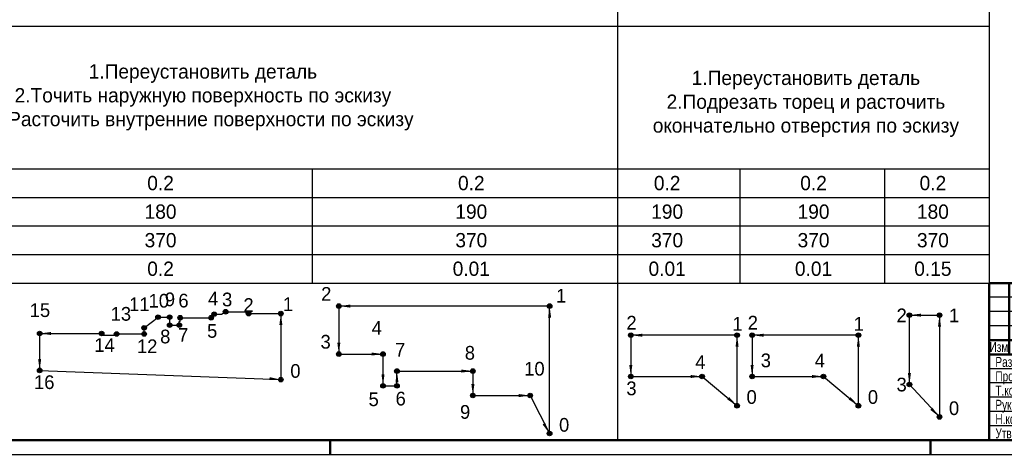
# Model space of a CAD drawing. Header units: millimetres. Extents: x 0 to 4205, y 0 to 1485.
# Tile 4 of 28: x 780 to 1641, y 0 to 381. Entities that reach past the tile are written whole.
import ezdxf
from ezdxf.enums import TextEntityAlignment as Align

# ---------------------------------------------------------------- set-up
doc = ezdxf.new("R2010")
doc.units = ezdxf.units.MM
doc.header["$LTSCALE"] = 2.5
for name, color, linetype, lineweight in [('AM_5', 3, 'Continuous', 25), ('AM_6', 2, 'Continuous', 35), ('AM_8', 1, 'Continuous', 25), ('AM_BOR', 7, 'Continuous', 50)]:
    doc.layers.add(name, color=color, linetype=linetype, lineweight=lineweight)
doc.styles.add('ACISOTS', font='aaa.shx')
doc.styles.get("Standard").update_dxf_attribs({"font": 'aaa.shx'})

# ---------------------------------------------------------------- blocks, each defined once
blk = doc.blocks.new('SHTAMP СТУДЕНТС')
at = {"color": 7, "lineweight": 50}
for q in [(0, 55), (-185, 0)]:
    blk.add_line((-185, 55), q, dxfattribs=at)
at = {"layer": 'AM_BOR', "color": 7, "lineweight": 50}
for p, q in [((-178, 30), (-178, 55)), ((-168, 0), (-168, 55)), ((-145, 0), (-145, 55)), ((-130, 0), (-130, 55)), ((-120, 0), (-120, 55)), ((-120, 40), (0, 40)), ((-50, 0), (-50, 40)), ((-35, 20), (-35, 40)), ((-18, 20), (-18, 40)), ((-185, 35), (-120, 35)), ((-50, 35), (0, 35)), ((-185, 30), (-120, 30)), ((-50, 20), (0, 20)), ((-30, 15), (-30, 20)), ((-120, 15), (0, 15))]:
    blk.add_line(p, q, dxfattribs=at)
at = {"layer": 'AM_BOR', "color": 6, "lineweight": 25}
for p, q in [((-120, 50), (-185, 50)), ((-120, 45), (-185, 45)), ((-120, 40), (-185, 40)), ((-45, 20), (-45, 35)), ((-40, 20), (-40, 35)), ((-120, 25), (-185, 25)), ((-120, 20), (-185, 20)), ((-120, 15), (-185, 15)), ((-120, 10), (-185, 10)), ((-120, 5), (-185, 5))]:
    blk.add_line(p, q, dxfattribs=at)
at = {"layer": 'AM_BOR', "color": 5, "lineweight": 35}
for s, p in [(' Лит.', (-42.5, 37.5)), ('Масса', (-26.5, 37.5))]:
    blk.add_text(s, height=3.5, dxfattribs=at).set_placement(p, align=Align.MIDDLE_CENTER)
at = {"layer": 'AM_BOR', "color": 5, "lineweight": 35, "width": 0.75}
for s, p in [('Масштаб', (-9, 37.5)), ('Изм', (-181.63, 32.59)), ('Лист', (-173, 32.5)), ('№ докум.', (-156.5, 32.5)), ('Подпись', (-137.5, 32.5)), ('Дата', (-125, 32.5))]:
    blk.add_text(s, height=3.5, dxfattribs=at).set_placement(p, align=Align.MIDDLE_CENTER)
for s, p in [('Разраб.', (-182.85, 25.6)), ('Пров.', (-182.85, 20.6)), ('Т.контр.', (-182.85, 15.6)), ('Лист', (-48.51, 15.78)), ('Листов', (-28.39, 15.68)), ('Рук. гр.', (-182.85, 10.6)), ('Н.контр.', (-182.85, 5.6)), ('Утв.', (-182.85, 0.6))]:
    blk.add_text(s, height=3.5, dxfattribs=at).set_placement(p)
at = {"layer": 'AM_BOR', "color": 7, "lineweight": 70, "ltscale": 0.75, "width": 0.75}
for tag, height, p in [('NUMB', 10, (-60, 47.5)), ('NAME1', 7, (-85, 35.75)), ('NAME2', 7, (-85, 27.45)), ('NAME3', 7, (-85, 19.15))]:
    blk.add_attdef(tag, text='', height=height, dxfattribs=at).set_placement(p, align=Align.MIDDLE_CENTER)
at = {"layer": 'AM_BOR', "color": 1, "lineweight": 35, "ltscale": 0.75, "width": 0.8}
for tag, p in [('RAZRAB', (-166.08, 25.67)), ('PROVER', (-166.08, 20.78))]:
    blk.add_attdef(tag, p, '', height=3.5, dxfattribs=at)
at = {"layer": 'AM_BOR', "color": 2, "width": 0.55}
blk.add_attdef('GEN-TITLE-DAT{2.7}', text='', height=3.5, dxfattribs=at).set_placement((-125, 27.5), align=Align.MIDDLE_CENTER)
at = {"layer": 'AM_BOR', "color": 7, "width": 0.75, "flags": 12}
blk.add_attdef('GEN-TITLE-SCA{40.5}', text='', height=5, dxfattribs=at).set_placement((-8.99, 24.38), align=Align.CENTER)
at = {"layer": 'AM_BOR', "color": 7, "lineweight": 35, "ltscale": 0.75, "width": 0.8}
blk.add_attdef('MASS', text='', height=5, dxfattribs=at).set_placement((-26.45, 24.38), align=Align.CENTER)
at = {"layer": 'AM_BOR', "color": 1, "lineweight": 35, "ltscale": 0.75, "width": 0.75}
for tag, p in [('LIST', (-35.97, 15.87)), ('LISTOV', (-8.91, 15.73))]:
    blk.add_attdef(tag, text='', height=3.5, dxfattribs=at).set_placement(p, align=Align.CENTER)
at = {"layer": 'AM_BOR', "color": 7, "lineweight": 50, "ltscale": 0.75, "width": 0.75}
for tag, p in [('MATER1', (-98.43, 8.52)), ('MATER2', (-98.43, 1.52))]:
    blk.add_attdef(tag, p, '', height=5, dxfattribs=at)
blk.add_attdef('MATER', text='', height=5, dxfattribs=at).set_placement((-101.07, 5.22), align=Align.RIGHT)
at = {"layer": 'AM_BOR', "color": 2, "width": 0.65}
blk.add_attdef('GEN-TITLE-DWG{40.5}', (-184, -4), '', height=3, dxfattribs=at)
blk = doc.blocks.new('A1')
at = {"color": 7, "lineweight": 50}
blk.add_lwpolyline([(20, 5), (836, 5), (836, 589), (20, 589)], dxfattribs=at)
at = {"layer": 'AM_BOR', "color": 7}
blk.add_line((589, 5), (20, 5), dxfattribs=at)
at = {"layer": 'AM_BOR', "color": 6}
for p, q in [((420.5, 0), (420.5, 5)), ((630.5, 0), (630.5, 5))]:
    blk.add_line(p, q, dxfattribs=at)
at = {"layer": 'AM_BOR', "color": 6, "lineweight": 25}
blk.add_lwpolyline([(0, 0), (841, 0), (841, 594), (0, 594)], close=True, dxfattribs=at)
at = {"layer": 'AM_BOR', "color": 7, "lineweight": 70, "ltscale": 0.75, "width": 0.75}
blk.add_attdef('NUMB', text='', height=7, rotation=180, dxfattribs=at).set_placement((55, 582), align=Align.MIDDLE_CENTER)
blk = doc.blocks.new('Стрела')
at = {"layer": 'AM_5'}
blk.add_trace([(1.32, -10), (-1.32, -10), (0, 0)], dxfattribs=at)

msp = doc.modelspace()

# ---------------------------------------------------------------- hatches: boundary and pattern name
at = {"layer": 'AM_8'}
for points in [[(1056.8338, 129.7789, 1), (1060.8338, 129.7789, 1)], [(1241.106, 129.7789, 1), (1245.106, 129.7789, 1)], [(898.7809, 120.0991, 1), (902.7809, 120.0991, 1)], [(908.9188, 120.0991, 1), (912.9188, 120.0991, 1)], [(918.1238, 119.5861, 1), (922.1238, 119.5861, 1)], [(945.2427, 119.5861, 1), (949.2427, 119.5861, 1)], [(947.8896, 122.7406, 1), (951.8896, 122.7406, 1)], [(957.8308, 124.8187, 1), (961.8308, 124.8187, 1)], [(977.9473, 123.223, 1), (981.9473, 123.223, 1)], [(1006.1583, 123.223, 1), (1010.1583, 123.223, 1)], [(1555.7046, 121.843, 1), (1559.7046, 121.843, 1)], [(1581.9971, 121.843, 1), (1585.9971, 121.843, 1)], [(886.667, 110.781, 1), (890.667, 110.781, 1)], [(908.9188, 113.0569, 1), (912.9188, 113.0569, 1)], [(917.3506, 113.0569, 1), (921.3506, 113.0569, 1)], [(795.263, 105.7885, 1), (799.263, 105.7885, 1)], [(849.3924, 105.7885, 1), (853.3924, 105.7885, 1)], [(862.5075, 105.3698, 1), (866.5075, 105.3698, 1)], [(886.667, 105.3698, 1), (890.667, 105.3698, 1)], [(1312.1102, 104.2993, 1), (1316.1102, 104.2993, 1)], [(1405.0286, 104.2993, 1), (1409.0286, 104.2993, 1)], [(1418.1705, 104.2993, 1), (1422.1705, 104.2993, 1)], [(1511.0889, 104.2993, 1), (1515.0889, 104.2993, 1)], [(1056.8338, 87.7919, 1), (1060.8338, 87.7919, 1)], [(1095.4496, 87.7919, 1), (1099.4496, 87.7919, 1)], [(795.263, 73.4771, 1), (799.263, 73.4771, 1)], [(1107.6441, 72.8933, 1), (1111.6441, 72.8933, 1)], [(1174.0363, 72.8933, 1), (1178.0363, 72.8933, 1)], [(1312.1102, 68.1474, 1), (1316.1102, 68.1474, 1)], [(1374.4268, 68.1474, 1), (1378.4268, 68.1474, 1)], [(1418.1705, 68.1474, 1), (1422.1705, 68.1474, 1)], [(1480.487, 68.1474, 1), (1484.487, 68.1474, 1)], [(1006.1583, 65.4076, 1), (1010.1583, 65.4076, 1)], [(1095.4496, 60.0263, 1), (1099.4496, 60.0263, 1)], [(1107.6441, 60.0263, 1), (1111.6441, 60.0263, 1)], [(1555.7046, 61.1391, 1), (1559.7046, 61.1391, 1)], [(1174.0363, 51.4608, 1), (1178.0363, 51.4608, 1)], [(1224.1623, 51.4608, 1), (1228.1623, 51.4608, 1)], [(1405.0286, 42.563, 1), (1409.0286, 42.563, 1)], [(1511.0889, 42.563, 1), (1515.0889, 42.563, 1)], [(1581.9971, 32.7595, 1), (1585.9971, 32.7595, 1)], [(1241.106, 18.1933, 1), (1245.106, 18.1933, 1)]]:
    msp.add_hatch(color=256, dxfattribs=at).paths.add_polyline_path(points)

# ---------------------------------------------------------------- linework, layer by layer
for centre in [(1058.8338, 129.7789), (1243.106, 129.7789), (900.7809, 120.0991), (910.9188, 120.0991), (920.1238, 119.5861), (947.2427, 119.5861), (949.8896, 122.7406), (959.8308, 124.8187), (979.9473, 123.223), (1008.1583, 123.223), (1557.7046, 121.843), (1583.9971, 121.843), (888.667, 110.781), (910.9188, 113.0569), (919.3506, 113.0569), (797.263, 105.7885), (851.3924, 105.7885), (864.5075, 105.3698), (888.667, 105.3698), (1314.1102, 104.2993), (1407.0286, 104.2993), (1420.1705, 104.2993), (1513.0889, 104.2993), (1058.8338, 87.7919), (1097.4496, 87.7919), (797.263, 73.4771), (1109.6441, 72.8933), (1176.0363, 72.8933), (1314.1102, 68.1474), (1376.4268, 68.1474), (1420.1705, 68.1474), (1482.487, 68.1474), (1008.1583, 65.4076), (1097.4496, 60.0263), (1109.6441, 60.0263), (1557.7046, 61.1391), (1176.0363, 51.4608), (1226.1623, 51.4608), (1407.0286, 42.563), (1513.0889, 42.563), (1583.9971, 32.7595), (1243.106, 18.1933)]:
    msp.add_circle(centre, 2)
at = {"layer": 'AM_5'}
for p, q in [((1243.106, 129.7789), (1058.8338, 129.7789)), ((1058.8338, 129.7789), (1058.8338, 87.7919)), ((1243.106, 18.1933), (1243.106, 129.7789)), ((1008.1583, 123.223), (1008.1583, 65.4076)), ((1557.7046, 121.843), (1583.9971, 121.843)), ((1557.7046, 61.1391), (1557.7046, 121.843)), ((1583.9971, 121.843), (1583.9971, 32.7595)), ((797.263, 105.7885), (797.263, 73.4771)), ((1314.1102, 104.2993), (1314.1102, 68.1474)), ((1407.0286, 104.2993), (1314.1102, 104.2993)), ((1407.0286, 42.563), (1407.0286, 104.2993)), ((1513.0889, 104.2993), (1420.1705, 104.2993)), ((1420.1705, 104.2993), (1420.1705, 68.1474)), ((1513.0889, 42.563), (1513.0889, 104.2993)), ((1058.8338, 87.7919), (1097.4496, 87.7919)), ((1097.4496, 87.7919), (1097.4496, 60.0263)), ((797.263, 73.4771), (1008.1583, 65.4076)), ((1109.6441, 60.0263), (1109.6441, 72.8933)), ((1109.6441, 72.8933), (1176.0363, 72.8933)), ((1176.0363, 72.8933), (1176.0363, 51.4608)), ((1314.1102, 68.1474), (1376.4268, 68.1474)), ((1376.4268, 68.1474), (1407.0286, 42.563)), ((1420.1705, 68.1474), (1482.487, 68.1474)), ((1482.487, 68.1474), (1513.0889, 42.563)), ((1583.9971, 32.7595), (1557.7046, 61.1391)), ((1097.4496, 60.0263), (1109.6441, 60.0263)), ((1176.0363, 51.4608), (1226.1623, 51.4608)), ((1226.1623, 51.4608), (1243.106, 18.1933))]:
    msp.add_line(p, q, dxfattribs=at)
msp.add_lwpolyline([(797.263, 105.7885), (851.3924, 105.7885), (851.3924, 104.3377), (864.5075, 104.3377), (864.5075, 105.3698), (888.667, 105.3698), (888.667, 110.781), (900.7809, 120.0991), (910.9188, 120.0991), (910.9188, 113.0569), (919.3506, 113.0569), (919.3506, 116.3656), (920.1238, 116.3656), (920.1238, 119.5861), (947.2427, 119.5861), (949.8896, 122.7406), (956.2314, 122.7406), (959.8308, 124.8187), (976.5253, 124.8187), (979.9473, 123.223), (1008.1583, 123.223)], dxfattribs=at)
at = {"layer": 'AM_8'}
for p, q in [((1302.5, 873), (1302.5, 12.5)), ((1627.5, 873), (1627.5, 12.5)), ((50, 375), (1627.5, 375)), ((50, 250), (1627.5, 250)), ((1035.6992, 150), (1035.6992, 250)), ((1409.4503, 250), (1409.4503, 150)), ((1535.8651, 250), (1535.8651, 150)), ((50, 225), (1627.5, 225)), ((50, 200), (1627.5, 200)), ((50, 175), (1627.5, 175)), ((50, 150), (1627.5, 150))]:
    msp.add_line(p, q, dxfattribs=at)

# ---------------------------------------------------------------- block references
at = {"lineweight": 0, "xscale": 2.5, "yscale": 2.5, "zscale": 2.5}
msp.add_blockref('A1', (0, 0), dxfattribs=at)
at = {"lineweight": 0}
ref = msp.add_blockref('SHTAMP СТУДЕНТС', (2090, 12.5), dxfattribs=dict(at, xscale=2.5, yscale=2.5, zscale=2.5))
ref.add_attrib('NUMB', 'Курсовой проект', dxfattribs={"layer": 'AM_BOR', "color": 7, "lineweight": 70, "ltscale": 0.75, "height": 25, "width": 0.75}).set_placement((1940, 131.25), align=Align.MIDDLE_CENTER)
ref.add_attrib('RAZRAB', 'Робак', (1674.7959, 76.6706), dxfattribs={"layer": 'AM_BOR', "color": 1, "lineweight": 35, "ltscale": 0.75, "height": 8.75, "width": 0.8})
ref.add_attrib('PROVER', 'Саушкин Б.П', (1670.8027, 64.451), dxfattribs={"layer": 'AM_BOR', "color": 1, "lineweight": 35, "ltscale": 0.75, "height": 8, "width": 0.8})
ref.add_attrib('NAME2', 'Карта наладки', dxfattribs={"layer": 'AM_BOR', "color": 7, "lineweight": 70, "ltscale": 0.75, "height": 17.5, "width": 0.75}).set_placement((1877.5, 81.125), align=Align.MIDDLE_CENTER)
ref.add_attrib('MATER1', '%%u', (1843.9348, 33.7898), dxfattribs={"layer": 'AM_BOR', "color": 7, "lineweight": 50, "ltscale": 0.75, "height": 12.5, "width": 0.75})
ref.add_attrib('MATER2', '%%o', (1843.9348, 16.2898), dxfattribs={"layer": 'AM_BOR', "color": 7, "lineweight": 50, "ltscale": 0.75, "height": 12.5, "width": 0.75})
ref.add_attrib('GEN-TITLE-SCA{40.5}', '1:2.5', dxfattribs={"layer": 'AM_BOR', "color": 7, "height": 12.5, "width": 0.75}).set_placement((2067.5318, 73.4413), align=Align.CENTER)
ref.add_attrib('LISTOV', '1', dxfattribs={"layer": 'AM_BOR', "color": 1, "lineweight": 35, "ltscale": 0.75, "height": 8.75, "width": 0.75}).set_placement((2067.7312, 51.8264), align=Align.CENTER)
at = {"layer": 'AM_5'}
for p, rotation in [((1058.8338, 129.7789), 90), ((1557.7046, 121.843), 90), ((797.263, 105.7885), 90), ((1314.1102, 104.2993), 90), ((1420.1705, 104.2993), 90), ((1058.8338, 87.7919), 180), ((1097.4496, 87.7919), 270), ((797.263, 73.4771), 180), ((1314.1102, 68.1474), 180), ((1420.1705, 68.1474), 180), ((1097.4496, 60.0263), 180), ((1176.0363, 72.8933), 270), ((1376.4268, 68.1474), 270), ((1482.487, 68.1474), 270), ((1557.7046, 61.1391), 180), ((1008.1583, 65.4076), 265.0000000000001), ((1176.0363, 51.4608), 180), ((1226.1623, 51.4608), 270), ((1407.0286, 42.563), 229.9999999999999), ((1513.0889, 42.563), 229.9999999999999), ((1583.9971, 32.7595), 225), ((1243.106, 18.1933), 209.9999999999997)]:
    msp.add_blockref('Стрела', p, dxfattribs=dict(at, rotation=rotation))
for p in [(1243.106, 129.7789), (1008.1583, 123.223), (1583.9971, 121.843), (1407.0286, 104.2993), (1513.0889, 104.2993), (1109.6441, 72.8933)]:
    msp.add_blockref('Стрела', p, dxfattribs=at)

# ---------------------------------------------------------------- texts
at = {"color": 7, "lineweight": 0, "style": 'ACISOTS'}
for s, p in [('0.2', (902.962, 237.5)), ('0.2', (1174.6567, 237.5)), ('0.2', (1345.8799, 237.5)), ('0.2', (1473.8667, 237.5)), ('0.2', (1578.2198, 237.5)), ('180', (902.962, 212.5)), ('190', (1174.6567, 212.5)), ('190', (1345.8799, 212.5)), ('190', (1473.8667, 212.5)), ('180', (1578.2198, 212.5)), ('370', (902.962, 187.5)), ('370', (1174.6567, 187.5)), ('370', (1345.8799, 187.5)), ('370', (1473.8667, 187.5)), ('370', (1578.2198, 187.5)), ('0.2', (902.962, 162.5)), ('0.01', (1174.6567, 162.5)), ('0.01', (1345.8799, 162.5)), ('0.01', (1473.8667, 162.5)), ('0.15', (1578.2198, 162.5))]:
    msp.add_text(s, height=12.5, dxfattribs=at).set_placement(p, align=Align.MIDDLE_CENTER)
for s, p in [('2', (1043.3866, 134.4531)), ('10', (892.4809, 128.4516)), ('9', (906.741, 129.6946)), ('6', (918.5409, 128.6265)), ('4', (944.5134, 130.4622)), ('3', (956.7564, 129.588)), ('1', (1248.7788, 132.874)), ('15', (788.5863, 120.2328)), ('13', (859.3482, 116.9958)), ('11', (875.5157, 125.3921)), ('2', (975.4305, 124.6825)), ('1', (1009.9211, 125.4861)), ('2', (1310.3012, 109.2566)), ('2', (1416.3614, 109.2566)), ('2', (1546.4362, 115.6473)), ('1', (1592.262, 115.6473)), ('5', (943.6389, 102.0521)), ('4', (1087.5537, 104.6845)), ('1', (1402.9548, 108.279)), ('1', (1509.015, 108.279)), ('8', (902.6251, 97.1568)), ('7', (918.366, 98.5554)), ('3', (1042.8374, 92.5698)), ('14', (845.034, 89.6426)), ('12', (882.3368, 88.59)), ('7', (1108.0174, 85.5239)), ('8', (1168.9645, 82.8705)), ('4', (1370.4214, 74.7766)), ('3', (1427.7172, 76.2688)), ('4', (1474.9473, 76.0594)), ('0', (1016.4232, 67.033)), ('10', (1220.9117, 68.9513)), ('16', (792.3436, 57.1682)), ('3', (1310.2314, 51.7668)), ('3', (1546.4362, 55.0927)), ('5', (1084.8371, 42.2036)), ('6', (1108.4632, 42.7994)), ('0', (1415.2935, 44.1884)), ('0', (1521.3538, 44.1884)), ('9', (1164.7923, 31.1216)), ('0', (1592.262, 34.3849)), ('0', (1251.3708, 19.8187))]:
    msp.add_text(s, height=12).set_placement(p)
at = {"layer": 'AM_6', "color": 7, "lineweight": 50, "char_height": 12.5, "attachment_point": 5}
for s, insert, width in [('1.Переустановить деталь\\P2.Точить наружную поверхность по эскизу\\P3.Расточить внутренние поверхности по эскизу', (940, 312.5), 455.093083), ('1.Переустановить деталь\\P2.Подрезать торец и расточить окончательно отверстия по эскизу', (1467.2055, 306.8703), 300)]:
    msp.add_mtext(s, dxfattribs=dict(at, insert=insert, width=width))

doc.saveas('drawing.dxf')
